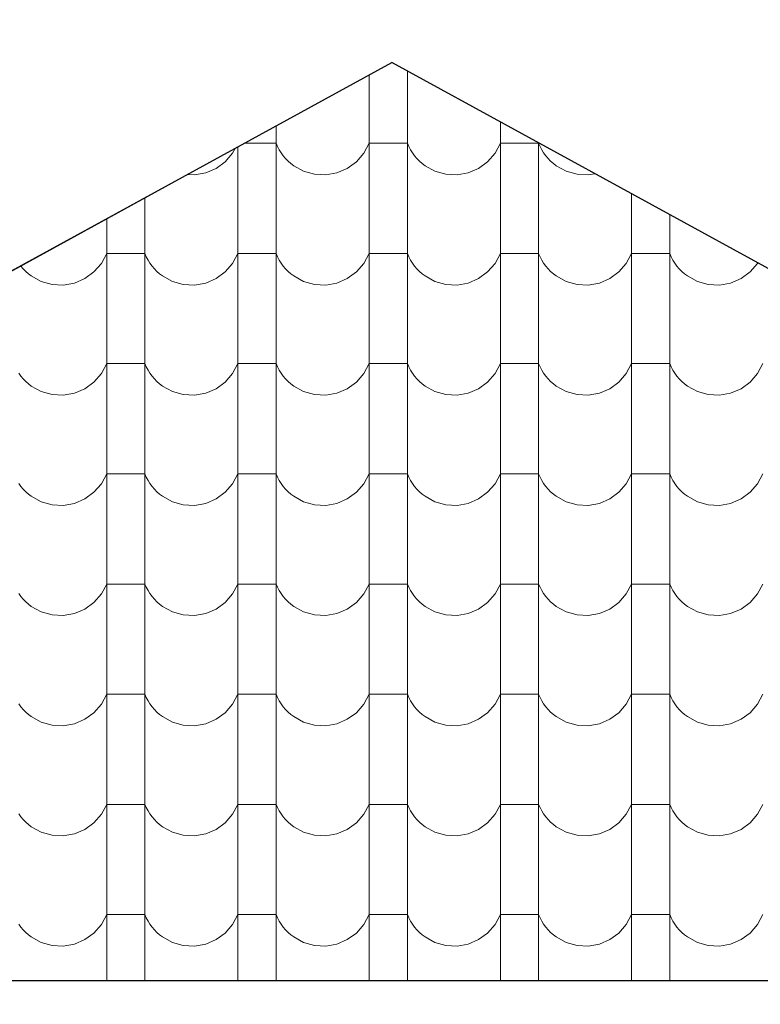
# Model space of a CAD drawing. Header units: millimetres. Extents: x -61343 to 9939, y -6894 to 7453.
# Tile 174 of 255: x 1142 to 1328, y -5966 to -5719. Entities that reach past the tile are written whole.
import ezdxf

# ---------------------------------------------------------------- set-up
doc = ezdxf.new("R2010")
doc.units = ezdxf.units.MM
doc.header["$MEASUREMENT"] = 0
doc.layers.add('810-G Ogólne', color=7, linetype='Continuous')
doc.layers.add('990-D Import IFC', color=7, linetype='Continuous')

# ---------------------------------------------------------------- blocks, each defined once
blk = doc.blocks.new('*X1834', base_point=(515069.4, 47309.9))
at = {"layer": '990-D Import IFC', "color": 251, "linetype": 'Continuous', "lineweight": 13, "true_color": 0x6a6a6a}
for p, q in [((522281.4, -45144.5), (522281.4, -45208.1)), ((522377.5, -45134.4), (522377.5, -45208.1)), ((522281.4, -45208.1), (522281.4, -45485.1)), ((522377.5, -45208.1), (522377.5, -45485.1)), ((522047.5, -45272.6), (522047.5, -45485.1)), ((522611.4, -45262.4), (522611.4, -45485.1)), ((521951.4, -45325.2), (521951.4, -45485.1)), ((521999.4, -45316.2), (521967.8, -45316.2)), ((522047.5, -45316.2), (521999.4, -45316.2)), ((522047.5, -45316.2), (522051.1, -45324.5)), ((522051.1, -45324.5), (522055.4, -45332.6)), ((522268.1, -45341.2), (522281.4, -45316.2)), ((522329.4, -45316.2), (522281.4, -45316.2)), ((522377.5, -45316.2), (522329.4, -45316.2)), ((522377.5, -45316.2), (522381.1, -45324.5)), ((522381.1, -45324.5), (522385.4, -45332.6)), ((522598.1, -45341.2), (522611.4, -45316.2)), ((522659.4, -45316.2), (522611.4, -45316.2)), ((522707.5, -45316.2), (522659.4, -45316.2)), ((522707.5, -45315), (522707.5, -45485.1)), ((522707.5, -45316.2), (522711.1, -45324.5)), ((522711.1, -45324.5), (522715.4, -45332.6)), ((521919.4, -45362.7), (521938.1, -45341.2)), ((521938.1, -45341.2), (521944.6, -45328.9)), ((522055.4, -45332.6), (522060.2, -45340.3)), ((522060.2, -45340.3), (522065.5, -45347.7)), ((522065.5, -45347.7), (522071.4, -45354.6)), ((522249.4, -45362.7), (522268.1, -45341.2)), ((522385.4, -45332.6), (522390.2, -45340.3)), ((522390.2, -45340.3), (522395.5, -45347.7)), ((522395.5, -45347.7), (522401.4, -45354.6)), ((522579.4, -45362.7), (522598.1, -45341.2)), ((522715.4, -45332.6), (522720.2, -45340.3)), ((522720.2, -45340.3), (522725.5, -45347.7)), ((522725.5, -45347.7), (522731.4, -45354.6)), ((521896.5, -45379.4), (521919.4, -45362.7)), ((522071.4, -45354.6), (522077.8, -45361.1)), ((522077.8, -45361.1), (522084.6, -45367.2)), ((522084.6, -45367.2), (522091.9, -45372.7)), ((522091.9, -45372.7), (522116.7, -45386.4)), ((522226.5, -45379.4), (522249.4, -45362.7)), ((522401.4, -45354.6), (522407.8, -45361.1)), ((522407.8, -45361.1), (522414.6, -45367.2)), ((522414.6, -45367.2), (522421.9, -45372.7)), ((522421.9, -45372.7), (522446.7, -45386.4)), ((522556.5, -45379.4), (522579.4, -45362.7)), ((522731.4, -45354.6), (522737.8, -45361.1)), ((522737.8, -45361.1), (522744.6, -45367.2)), ((522744.6, -45367.2), (522751.9, -45372.7)), ((522751.9, -45372.7), (522776.7, -45386.4)), ((521824.6, -45394.6), (521842.4, -45395.5)), ((521842.4, -45395.5), (521870.4, -45390.5)), ((521870.4, -45390.5), (521896.5, -45379.4)), ((522116.7, -45386.4), (522144.1, -45394.1)), ((522144.1, -45394.1), (522172.4, -45395.5)), ((522172.4, -45395.5), (522200.4, -45390.5)), ((522200.4, -45390.5), (522226.5, -45379.4)), ((522446.7, -45386.4), (522474.1, -45394.1)), ((522474.1, -45394.1), (522502.4, -45395.5)), ((522502.4, -45395.5), (522530.4, -45390.5)), ((522530.4, -45390.5), (522556.5, -45379.4)), ((522776.7, -45386.4), (522804.1, -45394.1)), ((522804.1, -45394.1), (522832.4, -45395.5)), ((522832.4, -45395.5), (522849, -45392.5)), ((522941.4, -45443.1), (522941.4, -45485.1)), ((521717.5, -45453.2), (521717.5, -45485.1)), ((521717.5, -45485.1), (521717.5, -45762.1)), ((521951.4, -45485.1), (521951.4, -45762.1)), ((522047.5, -45485.1), (522047.5, -45762.1)), ((522281.4, -45485.1), (522281.4, -45762.1)), ((522377.5, -45485.1), (522377.5, -45762.1)), ((522611.4, -45485.1), (522611.4, -45762.1)), ((522707.5, -45485.1), (522707.5, -45762.1)), ((522941.4, -45485.1), (522941.4, -45762.1)), ((523037.5, -45495.7), (523037.5, -45762.1)), ((521621.4, -45505.8), (521621.4, -45762.1)), ((521608.1, -45618.2), (521621.4, -45593.2)), ((521669.4, -45593.2), (521621.4, -45593.2)), ((521717.5, -45593.2), (521669.4, -45593.2)), ((521717.5, -45593.2), (521721.1, -45601.5)), ((521938.1, -45618.2), (521951.4, -45593.2)), ((521999.4, -45593.2), (521951.4, -45593.2)), ((522047.5, -45593.2), (521999.4, -45593.2)), ((522047.5, -45593.2), (522051.1, -45601.5)), ((522268.1, -45618.2), (522281.4, -45593.2)), ((522329.4, -45593.2), (522281.4, -45593.2)), ((522377.5, -45593.2), (522329.4, -45593.2)), ((522377.5, -45593.2), (522381.1, -45601.5)), ((522598.1, -45618.2), (522611.4, -45593.2)), ((522659.4, -45593.2), (522611.4, -45593.2)), ((522707.5, -45593.2), (522659.4, -45593.2)), ((522707.5, -45593.2), (522711.1, -45601.5)), ((522928.1, -45618.2), (522941.4, -45593.2)), ((522989.4, -45593.2), (522941.4, -45593.2)), ((523037.5, -45593.2), (522989.4, -45593.2)), ((523037.5, -45593.2), (523041.1, -45601.5)), ((521405.2, -45624.2), (521405.5, -45624.7)), ((521405.5, -45624.7), (521411.4, -45631.6)), ((521589.4, -45639.7), (521608.1, -45618.2)), ((521721.1, -45601.5), (521725.4, -45609.6)), ((521725.4, -45609.6), (521730.2, -45617.3)), ((521730.2, -45617.3), (521735.5, -45624.7)), ((521735.5, -45624.7), (521741.4, -45631.6)), ((521919.4, -45639.7), (521938.1, -45618.2)), ((522051.1, -45601.5), (522055.4, -45609.6)), ((522055.4, -45609.6), (522060.2, -45617.3)), ((522060.2, -45617.3), (522065.5, -45624.7)), ((522065.5, -45624.7), (522071.4, -45631.6)), ((522249.4, -45639.7), (522268.1, -45618.2)), ((522381.1, -45601.5), (522385.4, -45609.6)), ((522385.4, -45609.6), (522390.2, -45617.3)), ((522390.2, -45617.3), (522395.5, -45624.7)), ((522395.5, -45624.7), (522401.4, -45631.6)), ((522579.4, -45639.7), (522598.1, -45618.2)), ((522711.1, -45601.5), (522715.4, -45609.6)), ((522715.4, -45609.6), (522720.2, -45617.3)), ((522720.2, -45617.3), (522725.5, -45624.7)), ((522725.5, -45624.7), (522731.4, -45631.6)), ((522909.4, -45639.7), (522928.1, -45618.2)), ((523041.1, -45601.5), (523045.4, -45609.6)), ((523045.4, -45609.6), (523050.2, -45617.3)), ((523050.2, -45617.3), (523055.5, -45624.7)), ((523055.5, -45624.7), (523061.4, -45631.6)), ((523239.4, -45639.7), (523258.1, -45618.2)), ((523258.1, -45618.2), (523258.8, -45616.9)), ((521411.4, -45631.6), (521417.8, -45638.1)), ((521417.8, -45638.1), (521424.6, -45644.2)), ((521424.6, -45644.2), (521431.9, -45649.7)), ((521431.9, -45649.7), (521456.7, -45663.4)), ((521566.5, -45656.4), (521589.4, -45639.7)), ((521741.4, -45631.6), (521747.8, -45638.1)), ((521747.8, -45638.1), (521754.6, -45644.2)), ((521754.6, -45644.2), (521761.9, -45649.7)), ((521761.9, -45649.7), (521786.7, -45663.4)), ((521896.5, -45656.4), (521919.4, -45639.7)), ((522071.4, -45631.6), (522077.8, -45638.1)), ((522077.8, -45638.1), (522084.6, -45644.2)), ((522084.6, -45644.2), (522091.9, -45649.7)), ((522091.9, -45649.7), (522116.7, -45663.4)), ((522226.5, -45656.4), (522249.4, -45639.7)), ((522401.4, -45631.6), (522407.8, -45638.1)), ((522407.8, -45638.1), (522414.6, -45644.2)), ((522414.6, -45644.2), (522421.9, -45649.7)), ((522421.9, -45649.7), (522446.7, -45663.4)), ((522556.5, -45656.4), (522579.4, -45639.7)), ((522731.4, -45631.6), (522737.8, -45638.1)), ((522737.8, -45638.1), (522744.6, -45644.2)), ((522744.6, -45644.2), (522751.9, -45649.7)), ((522751.9, -45649.7), (522776.7, -45663.4)), ((522886.5, -45656.4), (522909.4, -45639.7)), ((523061.4, -45631.6), (523067.8, -45638.1)), ((523067.8, -45638.1), (523074.6, -45644.2)), ((523074.6, -45644.2), (523081.9, -45649.7)), ((523081.9, -45649.7), (523106.7, -45663.4)), ((523216.5, -45656.4), (523239.4, -45639.7)), ((521456.7, -45663.4), (521484.1, -45671.1)), ((521484.1, -45671.1), (521512.4, -45672.5)), ((521512.4, -45672.5), (521540.4, -45667.5)), ((521540.4, -45667.5), (521566.5, -45656.4)), ((521786.7, -45663.4), (521814.1, -45671.1)), ((521814.1, -45671.1), (521842.4, -45672.5)), ((521842.4, -45672.5), (521870.4, -45667.5)), ((521870.4, -45667.5), (521896.5, -45656.4)), ((522116.7, -45663.4), (522144.1, -45671.1)), ((522144.1, -45671.1), (522172.4, -45672.5)), ((522172.4, -45672.5), (522200.4, -45667.5)), ((522200.4, -45667.5), (522226.5, -45656.4)), ((522446.7, -45663.4), (522474.1, -45671.1)), ((522474.1, -45671.1), (522502.4, -45672.5)), ((522502.4, -45672.5), (522530.4, -45667.5)), ((522530.4, -45667.5), (522556.5, -45656.4)), ((522776.7, -45663.4), (522804.1, -45671.1)), ((522804.1, -45671.1), (522832.4, -45672.5)), ((522832.4, -45672.5), (522860.4, -45667.5)), ((522860.4, -45667.5), (522886.5, -45656.4)), ((523106.7, -45663.4), (523134.1, -45671.1)), ((523134.1, -45671.1), (523162.4, -45672.5)), ((523162.4, -45672.5), (523190.4, -45667.5)), ((523190.4, -45667.5), (523216.5, -45656.4)), ((521621.4, -45762.1), (521621.4, -46039.1)), ((521717.5, -45762.1), (521717.5, -46039.1)), ((521951.4, -45762.1), (521951.4, -46039.1)), ((522047.5, -45762.1), (522047.5, -46039.1)), ((522281.4, -45762.1), (522281.4, -46039.1)), ((522377.5, -45762.1), (522377.5, -46039.1)), ((522611.4, -45762.1), (522611.4, -46039.1)), ((522707.5, -45762.1), (522707.5, -46039.1)), ((522941.4, -45762.1), (522941.4, -46039.1)), ((523037.5, -45762.1), (523037.5, -46039.1)), ((521608.1, -45895.2), (521621.4, -45870.2)), ((521669.4, -45870.2), (521621.4, -45870.2)), ((521717.5, -45870.2), (521669.4, -45870.2)), ((521717.5, -45870.2), (521721.1, -45878.5)), ((521938.1, -45895.2), (521951.4, -45870.2)), ((521999.4, -45870.2), (521951.4, -45870.2)), ((522047.5, -45870.2), (521999.4, -45870.2)), ((522047.5, -45870.2), (522051.1, -45878.5)), ((522268.1, -45895.2), (522281.4, -45870.2)), ((522329.4, -45870.2), (522281.4, -45870.2)), ((522377.5, -45870.2), (522329.4, -45870.2)), ((522377.5, -45870.2), (522381.1, -45878.5)), ((522598.1, -45895.2), (522611.4, -45870.2)), ((522659.4, -45870.2), (522611.4, -45870.2)), ((522707.5, -45870.2), (522659.4, -45870.2)), ((522707.5, -45870.2), (522711.1, -45878.5)), ((522928.1, -45895.2), (522941.4, -45870.2)), ((522989.4, -45870.2), (522941.4, -45870.2)), ((523037.5, -45870.2), (522989.4, -45870.2)), ((523037.5, -45870.2), (523041.1, -45878.5)), ((523258.1, -45895.2), (523271.4, -45870.2)), ((521400.2, -45894.3), (521405.5, -45901.7)), ((521589.4, -45916.7), (521608.1, -45895.2)), ((521721.1, -45878.5), (521725.4, -45886.6)), ((521725.4, -45886.6), (521730.2, -45894.3)), ((521730.2, -45894.3), (521735.5, -45901.7)), ((521919.4, -45916.7), (521938.1, -45895.2)), ((522051.1, -45878.5), (522055.4, -45886.6)), ((522055.4, -45886.6), (522060.2, -45894.3)), ((522060.2, -45894.3), (522065.5, -45901.7)), ((522249.4, -45916.7), (522268.1, -45895.2)), ((522381.1, -45878.5), (522385.4, -45886.6)), ((522385.4, -45886.6), (522390.2, -45894.3)), ((522390.2, -45894.3), (522395.5, -45901.7)), ((522579.4, -45916.7), (522598.1, -45895.2)), ((522711.1, -45878.5), (522715.4, -45886.6)), ((522715.4, -45886.6), (522720.2, -45894.3)), ((522720.2, -45894.3), (522725.5, -45901.7)), ((522909.4, -45916.7), (522928.1, -45895.2)), ((523041.1, -45878.5), (523045.4, -45886.6)), ((523045.4, -45886.6), (523050.2, -45894.3)), ((523050.2, -45894.3), (523055.5, -45901.7)), ((523239.4, -45916.7), (523258.1, -45895.2)), ((521405.5, -45901.7), (521411.4, -45908.6)), ((521411.4, -45908.6), (521417.8, -45915.1)), ((521417.8, -45915.1), (521424.6, -45921.2)), ((521424.6, -45921.2), (521431.9, -45926.7)), ((521566.5, -45933.4), (521589.4, -45916.7)), ((521735.5, -45901.7), (521741.4, -45908.6)), ((521741.4, -45908.6), (521747.8, -45915.1)), ((521747.8, -45915.1), (521754.6, -45921.2)), ((521754.6, -45921.2), (521761.9, -45926.7)), ((521896.5, -45933.4), (521919.4, -45916.7)), ((522065.5, -45901.7), (522071.4, -45908.6)), ((522071.4, -45908.6), (522077.8, -45915.1)), ((522077.8, -45915.1), (522084.6, -45921.2)), ((522084.6, -45921.2), (522091.9, -45926.7)), ((522226.5, -45933.4), (522249.4, -45916.7)), ((522395.5, -45901.7), (522401.4, -45908.6)), ((522401.4, -45908.6), (522407.8, -45915.1)), ((522407.8, -45915.1), (522414.6, -45921.2)), ((522414.6, -45921.2), (522421.9, -45926.7)), ((522556.5, -45933.4), (522579.4, -45916.7)), ((522725.5, -45901.7), (522731.4, -45908.6)), ((522731.4, -45908.6), (522737.8, -45915.1)), ((522737.8, -45915.1), (522744.6, -45921.2)), ((522744.6, -45921.2), (522751.9, -45926.7)), ((522886.5, -45933.4), (522909.4, -45916.7)), ((523055.5, -45901.7), (523061.4, -45908.6)), ((523061.4, -45908.6), (523067.8, -45915.1)), ((523067.8, -45915.1), (523074.6, -45921.2)), ((523074.6, -45921.2), (523081.9, -45926.7)), ((523216.5, -45933.4), (523239.4, -45916.7)), ((521431.9, -45926.7), (521456.7, -45940.4)), ((521456.7, -45940.4), (521484.1, -45948.1)), ((521512.4, -45949.5), (521540.4, -45944.5)), ((521540.4, -45944.5), (521566.5, -45933.4)), ((521761.9, -45926.7), (521786.7, -45940.4)), ((521786.7, -45940.4), (521814.1, -45948.1)), ((521842.4, -45949.5), (521870.4, -45944.5)), ((521870.4, -45944.5), (521896.5, -45933.4)), ((522091.9, -45926.7), (522116.7, -45940.4)), ((522116.7, -45940.4), (522144.1, -45948.1)), ((522172.4, -45949.5), (522200.4, -45944.5)), ((522200.4, -45944.5), (522226.5, -45933.4)), ((522421.9, -45926.7), (522446.7, -45940.4)), ((522446.7, -45940.4), (522474.1, -45948.1)), ((522502.4, -45949.5), (522530.4, -45944.5)), ((522530.4, -45944.5), (522556.5, -45933.4)), ((522751.9, -45926.7), (522776.7, -45940.4)), ((522776.7, -45940.4), (522804.1, -45948.1)), ((522832.4, -45949.5), (522860.4, -45944.5)), ((522860.4, -45944.5), (522886.5, -45933.4)), ((523081.9, -45926.7), (523106.7, -45940.4)), ((523106.7, -45940.4), (523134.1, -45948.1)), ((523162.4, -45949.5), (523190.4, -45944.5)), ((523190.4, -45944.5), (523216.5, -45933.4)), ((521484.1, -45948.1), (521512.4, -45949.5)), ((521814.1, -45948.1), (521842.4, -45949.5)), ((522144.1, -45948.1), (522172.4, -45949.5)), ((522474.1, -45948.1), (522502.4, -45949.5)), ((522804.1, -45948.1), (522832.4, -45949.5)), ((523134.1, -45948.1), (523162.4, -45949.5)), ((521621.4, -46039.1), (521621.4, -46316.1)), ((521717.5, -46039.1), (521717.5, -46316.1)), ((521951.4, -46039.1), (521951.4, -46316.1)), ((522047.5, -46039.1), (522047.5, -46316.1)), ((522281.4, -46039.1), (522281.4, -46316.1)), ((522377.5, -46039.1), (522377.5, -46316.1)), ((522611.4, -46039.1), (522611.4, -46316.1)), ((522707.5, -46039.1), (522707.5, -46316.1)), ((522941.4, -46039.1), (522941.4, -46316.1)), ((523037.5, -46039.1), (523037.5, -46316.1)), ((521608.1, -46172.2), (521621.4, -46147.2)), ((521669.4, -46147.2), (521621.4, -46147.2)), ((521717.5, -46147.2), (521669.4, -46147.2)), ((521717.5, -46147.2), (521721.1, -46155.5)), ((521721.1, -46155.5), (521725.4, -46163.6)), ((521725.4, -46163.6), (521730.2, -46171.3)), ((521938.1, -46172.2), (521951.4, -46147.2)), ((521999.4, -46147.2), (521951.4, -46147.2)), ((522047.5, -46147.2), (521999.4, -46147.2)), ((522047.5, -46147.2), (522051.1, -46155.5)), ((522051.1, -46155.5), (522055.4, -46163.6)), ((522055.4, -46163.6), (522060.2, -46171.3)), ((522268.1, -46172.2), (522281.4, -46147.2)), ((522329.4, -46147.2), (522281.4, -46147.2)), ((522377.5, -46147.2), (522329.4, -46147.2)), ((522377.5, -46147.2), (522381.1, -46155.5)), ((522381.1, -46155.5), (522385.4, -46163.6)), ((522385.4, -46163.6), (522390.2, -46171.3)), ((522598.1, -46172.2), (522611.4, -46147.2)), ((522659.4, -46147.2), (522611.4, -46147.2)), ((522707.5, -46147.2), (522659.4, -46147.2)), ((522707.5, -46147.2), (522711.1, -46155.5)), ((522711.1, -46155.5), (522715.4, -46163.6)), ((522715.4, -46163.6), (522720.2, -46171.3)), ((522928.1, -46172.2), (522941.4, -46147.2)), ((522989.4, -46147.2), (522941.4, -46147.2)), ((523037.5, -46147.2), (522989.4, -46147.2)), ((523037.5, -46147.2), (523041.1, -46155.5)), ((523041.1, -46155.5), (523045.4, -46163.6)), ((523045.4, -46163.6), (523050.2, -46171.3)), ((523258.1, -46172.2), (523271.4, -46147.2)), ((521400.2, -46171.3), (521405.5, -46178.7)), ((521405.5, -46178.7), (521411.4, -46185.6)), ((521411.4, -46185.6), (521417.8, -46192.1)), ((521417.8, -46192.1), (521424.6, -46198.2)), ((521566.5, -46210.4), (521589.4, -46193.7)), ((521589.4, -46193.7), (521608.1, -46172.2)), ((521730.2, -46171.3), (521735.5, -46178.7)), ((521735.5, -46178.7), (521741.4, -46185.6)), ((521741.4, -46185.6), (521747.8, -46192.1)), ((521747.8, -46192.1), (521754.6, -46198.2)), ((521896.5, -46210.4), (521919.4, -46193.7)), ((521919.4, -46193.7), (521938.1, -46172.2)), ((522060.2, -46171.3), (522065.5, -46178.7)), ((522065.5, -46178.7), (522071.4, -46185.6)), ((522071.4, -46185.6), (522077.8, -46192.1)), ((522077.8, -46192.1), (522084.6, -46198.2)), ((522226.5, -46210.4), (522249.4, -46193.7)), ((522249.4, -46193.7), (522268.1, -46172.2)), ((522390.2, -46171.3), (522395.5, -46178.7)), ((522395.5, -46178.7), (522401.4, -46185.6)), ((522401.4, -46185.6), (522407.8, -46192.1)), ((522407.8, -46192.1), (522414.6, -46198.2)), ((522556.5, -46210.4), (522579.4, -46193.7)), ((522579.4, -46193.7), (522598.1, -46172.2)), ((522720.2, -46171.3), (522725.5, -46178.7)), ((522725.5, -46178.7), (522731.4, -46185.6)), ((522731.4, -46185.6), (522737.8, -46192.1)), ((522737.8, -46192.1), (522744.6, -46198.2)), ((522886.5, -46210.4), (522909.4, -46193.7)), ((522909.4, -46193.7), (522928.1, -46172.2)), ((523050.2, -46171.3), (523055.5, -46178.7)), ((523055.5, -46178.7), (523061.4, -46185.6)), ((523061.4, -46185.6), (523067.8, -46192.1)), ((523067.8, -46192.1), (523074.6, -46198.2)), ((523216.5, -46210.4), (523239.4, -46193.7)), ((523239.4, -46193.7), (523258.1, -46172.2)), ((521424.6, -46198.2), (521431.9, -46203.7)), ((521431.9, -46203.7), (521456.7, -46217.4)), ((521456.7, -46217.4), (521484.1, -46225.1)), ((521540.4, -46221.5), (521566.5, -46210.4)), ((521754.6, -46198.2), (521761.9, -46203.7)), ((521761.9, -46203.7), (521786.7, -46217.4)), ((521786.7, -46217.4), (521814.1, -46225.1)), ((521870.4, -46221.5), (521896.5, -46210.4)), ((522084.6, -46198.2), (522091.9, -46203.7)), ((522091.9, -46203.7), (522116.7, -46217.4)), ((522116.7, -46217.4), (522144.1, -46225.1)), ((522200.4, -46221.5), (522226.5, -46210.4)), ((522414.6, -46198.2), (522421.9, -46203.7)), ((522421.9, -46203.7), (522446.7, -46217.4)), ((522446.7, -46217.4), (522474.1, -46225.1)), ((522530.4, -46221.5), (522556.5, -46210.4)), ((522744.6, -46198.2), (522751.9, -46203.7)), ((522751.9, -46203.7), (522776.7, -46217.4)), ((522776.7, -46217.4), (522804.1, -46225.1)), ((522860.4, -46221.5), (522886.5, -46210.4)), ((523074.6, -46198.2), (523081.9, -46203.7)), ((523081.9, -46203.7), (523106.7, -46217.4)), ((523106.7, -46217.4), (523134.1, -46225.1)), ((523190.4, -46221.5), (523216.5, -46210.4)), ((521484.1, -46225.1), (521512.4, -46226.5)), ((521512.4, -46226.5), (521540.4, -46221.5)), ((521814.1, -46225.1), (521842.4, -46226.5)), ((521842.4, -46226.5), (521870.4, -46221.5)), ((522144.1, -46225.1), (522172.4, -46226.5)), ((522172.4, -46226.5), (522200.4, -46221.5)), ((522474.1, -46225.1), (522502.4, -46226.5)), ((522502.4, -46226.5), (522530.4, -46221.5)), ((522804.1, -46225.1), (522832.4, -46226.5)), ((522832.4, -46226.5), (522860.4, -46221.5)), ((523134.1, -46225.1), (523162.4, -46226.5)), ((523162.4, -46226.5), (523190.4, -46221.5)), ((521621.4, -46316.1), (521621.4, -46593.1)), ((521717.5, -46316.1), (521717.5, -46593.1)), ((521951.4, -46316.1), (521951.4, -46593.1)), ((522047.5, -46316.1), (522047.5, -46593.1)), ((522281.4, -46316.1), (522281.4, -46593.1)), ((522377.5, -46316.1), (522377.5, -46593.1)), ((522611.4, -46316.1), (522611.4, -46593.1)), ((522707.5, -46316.1), (522707.5, -46593.1)), ((522941.4, -46316.1), (522941.4, -46593.1)), ((523037.5, -46316.1), (523037.5, -46593.1)), ((521608.1, -46449.2), (521621.4, -46424.2)), ((521669.4, -46424.2), (521621.4, -46424.2)), ((521717.5, -46424.2), (521669.4, -46424.2)), ((521717.5, -46424.2), (521721.1, -46432.5)), ((521721.1, -46432.5), (521725.4, -46440.6)), ((521725.4, -46440.6), (521730.2, -46448.3)), ((521938.1, -46449.2), (521951.4, -46424.2)), ((521999.4, -46424.2), (521951.4, -46424.2)), ((522047.5, -46424.2), (521999.4, -46424.2)), ((522047.5, -46424.2), (522051.1, -46432.5)), ((522051.1, -46432.5), (522055.4, -46440.6)), ((522055.4, -46440.6), (522060.2, -46448.3)), ((522268.1, -46449.2), (522281.4, -46424.2)), ((522329.4, -46424.2), (522281.4, -46424.2)), ((522377.5, -46424.2), (522329.4, -46424.2)), ((522377.5, -46424.2), (522381.1, -46432.5)), ((522381.1, -46432.5), (522385.4, -46440.6)), ((522385.4, -46440.6), (522390.2, -46448.3)), ((522598.1, -46449.2), (522611.4, -46424.2)), ((522659.4, -46424.2), (522611.4, -46424.2)), ((522707.5, -46424.2), (522659.4, -46424.2)), ((522707.5, -46424.2), (522711.1, -46432.5)), ((522711.1, -46432.5), (522715.4, -46440.6)), ((522715.4, -46440.6), (522720.2, -46448.3)), ((522928.1, -46449.2), (522941.4, -46424.2)), ((522989.4, -46424.2), (522941.4, -46424.2)), ((523037.5, -46424.2), (522989.4, -46424.2)), ((523037.5, -46424.2), (523041.1, -46432.5)), ((523041.1, -46432.5), (523045.4, -46440.6)), ((523045.4, -46440.6), (523050.2, -46448.3)), ((523258.1, -46449.2), (523271.4, -46424.2)), ((521400.2, -46448.3), (521405.5, -46455.7)), ((521405.5, -46455.7), (521411.4, -46462.6)), ((521411.4, -46462.6), (521417.8, -46469.1)), ((521589.4, -46470.7), (521608.1, -46449.2)), ((521730.2, -46448.3), (521735.5, -46455.7)), ((521735.5, -46455.7), (521741.4, -46462.6)), ((521741.4, -46462.6), (521747.8, -46469.1)), ((521919.4, -46470.7), (521938.1, -46449.2)), ((522060.2, -46448.3), (522065.5, -46455.7)), ((522065.5, -46455.7), (522071.4, -46462.6)), ((522071.4, -46462.6), (522077.8, -46469.1)), ((522249.4, -46470.7), (522268.1, -46449.2)), ((522390.2, -46448.3), (522395.5, -46455.7)), ((522395.5, -46455.7), (522401.4, -46462.6)), ((522401.4, -46462.6), (522407.8, -46469.1)), ((522579.4, -46470.7), (522598.1, -46449.2)), ((522720.2, -46448.3), (522725.5, -46455.7)), ((522725.5, -46455.7), (522731.4, -46462.6)), ((522731.4, -46462.6), (522737.8, -46469.1)), ((522909.4, -46470.7), (522928.1, -46449.2)), ((523050.2, -46448.3), (523055.5, -46455.7)), ((523055.5, -46455.7), (523061.4, -46462.6)), ((523061.4, -46462.6), (523067.8, -46469.1)), ((523239.4, -46470.7), (523258.1, -46449.2)), ((521417.8, -46469.1), (521424.6, -46475.2)), ((521424.6, -46475.2), (521431.9, -46480.7)), ((521431.9, -46480.7), (521456.7, -46494.4)), ((521540.4, -46498.5), (521566.5, -46487.4)), ((521566.5, -46487.4), (521589.4, -46470.7)), ((521747.8, -46469.1), (521754.6, -46475.2)), ((521754.6, -46475.2), (521761.9, -46480.7)), ((521761.9, -46480.7), (521786.7, -46494.4)), ((521870.4, -46498.5), (521896.5, -46487.4)), ((521896.5, -46487.4), (521919.4, -46470.7)), ((522077.8, -46469.1), (522084.6, -46475.2)), ((522084.6, -46475.2), (522091.9, -46480.7)), ((522091.9, -46480.7), (522116.7, -46494.4)), ((522200.4, -46498.5), (522226.5, -46487.4)), ((522226.5, -46487.4), (522249.4, -46470.7)), ((522407.8, -46469.1), (522414.6, -46475.2)), ((522414.6, -46475.2), (522421.9, -46480.7)), ((522421.9, -46480.7), (522446.7, -46494.4)), ((522530.4, -46498.5), (522556.5, -46487.4)), ((522556.5, -46487.4), (522579.4, -46470.7)), ((522737.8, -46469.1), (522744.6, -46475.2)), ((522744.6, -46475.2), (522751.9, -46480.7)), ((522751.9, -46480.7), (522776.7, -46494.4)), ((522860.4, -46498.5), (522886.5, -46487.4)), ((522886.5, -46487.4), (522909.4, -46470.7)), ((523067.8, -46469.1), (523074.6, -46475.2)), ((523074.6, -46475.2), (523081.9, -46480.7)), ((523081.9, -46480.7), (523106.7, -46494.4)), ((523190.4, -46498.5), (523216.5, -46487.4)), ((523216.5, -46487.4), (523239.4, -46470.7)), ((521456.7, -46494.4), (521484.1, -46502.1)), ((521484.1, -46502.1), (521512.4, -46503.5)), ((521512.4, -46503.5), (521540.4, -46498.5)), ((521786.7, -46494.4), (521814.1, -46502.1)), ((521814.1, -46502.1), (521842.4, -46503.5)), ((521842.4, -46503.5), (521870.4, -46498.5)), ((522116.7, -46494.4), (522144.1, -46502.1)), ((522144.1, -46502.1), (522172.4, -46503.5)), ((522172.4, -46503.5), (522200.4, -46498.5)), ((522446.7, -46494.4), (522474.1, -46502.1)), ((522474.1, -46502.1), (522502.4, -46503.5)), ((522502.4, -46503.5), (522530.4, -46498.5)), ((522776.7, -46494.4), (522804.1, -46502.1)), ((522804.1, -46502.1), (522832.4, -46503.5)), ((522832.4, -46503.5), (522860.4, -46498.5)), ((523106.7, -46494.4), (523134.1, -46502.1)), ((523134.1, -46502.1), (523162.4, -46503.5)), ((523162.4, -46503.5), (523190.4, -46498.5)), ((521621.4, -46593.1), (521621.4, -46870.1)), ((521717.5, -46593.1), (521717.5, -46870.1)), ((521951.4, -46593.1), (521951.4, -46870.1)), ((522047.5, -46593.1), (522047.5, -46870.1)), ((522281.4, -46593.1), (522281.4, -46870.1)), ((522377.5, -46593.1), (522377.5, -46870.1)), ((522611.4, -46593.1), (522611.4, -46870.1)), ((522707.5, -46593.1), (522707.5, -46870.1)), ((522941.4, -46593.1), (522941.4, -46870.1)), ((523037.5, -46593.1), (523037.5, -46870.1)), ((521608.1, -46726.2), (521621.4, -46701.2)), ((521669.4, -46701.2), (521621.4, -46701.2)), ((521717.5, -46701.2), (521669.4, -46701.2)), ((521717.5, -46701.2), (521721.1, -46709.5)), ((521721.1, -46709.5), (521725.4, -46717.6)), ((521938.1, -46726.2), (521951.4, -46701.2)), ((521999.4, -46701.2), (521951.4, -46701.2)), ((522047.5, -46701.2), (521999.4, -46701.2)), ((522047.5, -46701.2), (522051.1, -46709.5)), ((522051.1, -46709.5), (522055.4, -46717.6)), ((522268.1, -46726.2), (522281.4, -46701.2)), ((522329.4, -46701.2), (522281.4, -46701.2)), ((522377.5, -46701.2), (522329.4, -46701.2)), ((522377.5, -46701.2), (522381.1, -46709.5)), ((522381.1, -46709.5), (522385.4, -46717.6)), ((522598.1, -46726.2), (522611.4, -46701.2)), ((522659.4, -46701.2), (522611.4, -46701.2)), ((522707.5, -46701.2), (522659.4, -46701.2)), ((522707.5, -46701.2), (522711.1, -46709.5)), ((522711.1, -46709.5), (522715.4, -46717.6)), ((522928.1, -46726.2), (522941.4, -46701.2)), ((522989.4, -46701.2), (522941.4, -46701.2)), ((523037.5, -46701.2), (522989.4, -46701.2)), ((523037.5, -46701.2), (523041.1, -46709.5)), ((523041.1, -46709.5), (523045.4, -46717.6)), ((523258.1, -46726.2), (523271.4, -46701.2)), ((521400.2, -46725.3), (521405.5, -46732.7)), ((521405.5, -46732.7), (521411.4, -46739.6)), ((521411.4, -46739.6), (521417.8, -46746.1)), ((521589.4, -46747.7), (521608.1, -46726.2)), ((521725.4, -46717.6), (521730.2, -46725.3)), ((521730.2, -46725.3), (521735.5, -46732.7)), ((521735.5, -46732.7), (521741.4, -46739.6)), ((521741.4, -46739.6), (521747.8, -46746.1)), ((521919.4, -46747.7), (521938.1, -46726.2)), ((522055.4, -46717.6), (522060.2, -46725.3)), ((522060.2, -46725.3), (522065.5, -46732.7)), ((522065.5, -46732.7), (522071.4, -46739.6)), ((522071.4, -46739.6), (522077.8, -46746.1)), ((522249.4, -46747.7), (522268.1, -46726.2)), ((522385.4, -46717.6), (522390.2, -46725.3)), ((522390.2, -46725.3), (522395.5, -46732.7)), ((522395.5, -46732.7), (522401.4, -46739.6)), ((522401.4, -46739.6), (522407.8, -46746.1)), ((522579.4, -46747.7), (522598.1, -46726.2)), ((522715.4, -46717.6), (522720.2, -46725.3)), ((522720.2, -46725.3), (522725.5, -46732.7)), ((522725.5, -46732.7), (522731.4, -46739.6)), ((522731.4, -46739.6), (522737.8, -46746.1)), ((522909.4, -46747.7), (522928.1, -46726.2)), ((523045.4, -46717.6), (523050.2, -46725.3)), ((523050.2, -46725.3), (523055.5, -46732.7)), ((523055.5, -46732.7), (523061.4, -46739.6)), ((523061.4, -46739.6), (523067.8, -46746.1)), ((523239.4, -46747.7), (523258.1, -46726.2)), ((521417.8, -46746.1), (521424.6, -46752.2)), ((521424.6, -46752.2), (521431.9, -46757.7)), ((521431.9, -46757.7), (521456.7, -46771.4)), ((521540.4, -46775.5), (521566.5, -46764.4)), ((521566.5, -46764.4), (521589.4, -46747.7)), ((521747.8, -46746.1), (521754.6, -46752.2)), ((521754.6, -46752.2), (521761.9, -46757.7)), ((521761.9, -46757.7), (521786.7, -46771.4)), ((521870.4, -46775.5), (521896.5, -46764.4)), ((521896.5, -46764.4), (521919.4, -46747.7)), ((522077.8, -46746.1), (522084.6, -46752.2)), ((522084.6, -46752.2), (522091.9, -46757.7)), ((522091.9, -46757.7), (522116.7, -46771.4)), ((522200.4, -46775.5), (522226.5, -46764.4)), ((522226.5, -46764.4), (522249.4, -46747.7)), ((522407.8, -46746.1), (522414.6, -46752.2)), ((522414.6, -46752.2), (522421.9, -46757.7)), ((522421.9, -46757.7), (522446.7, -46771.4)), ((522530.4, -46775.5), (522556.5, -46764.4)), ((522556.5, -46764.4), (522579.4, -46747.7)), ((522737.8, -46746.1), (522744.6, -46752.2)), ((522744.6, -46752.2), (522751.9, -46757.7)), ((522751.9, -46757.7), (522776.7, -46771.4)), ((522860.4, -46775.5), (522886.5, -46764.4)), ((522886.5, -46764.4), (522909.4, -46747.7)), ((523067.8, -46746.1), (523074.6, -46752.2)), ((523074.6, -46752.2), (523081.9, -46757.7)), ((523081.9, -46757.7), (523106.7, -46771.4)), ((523190.4, -46775.5), (523216.5, -46764.4)), ((523216.5, -46764.4), (523239.4, -46747.7)), ((521456.7, -46771.4), (521484.1, -46779.1)), ((521484.1, -46779.1), (521512.4, -46780.5)), ((521512.4, -46780.5), (521540.4, -46775.5)), ((521786.7, -46771.4), (521814.1, -46779.1)), ((521814.1, -46779.1), (521842.4, -46780.5)), ((521842.4, -46780.5), (521870.4, -46775.5)), ((522116.7, -46771.4), (522144.1, -46779.1)), ((522144.1, -46779.1), (522172.4, -46780.5)), ((522172.4, -46780.5), (522200.4, -46775.5)), ((522446.7, -46771.4), (522474.1, -46779.1)), ((522474.1, -46779.1), (522502.4, -46780.5)), ((522502.4, -46780.5), (522530.4, -46775.5)), ((522776.7, -46771.4), (522804.1, -46779.1)), ((522804.1, -46779.1), (522832.4, -46780.5)), ((522832.4, -46780.5), (522860.4, -46775.5)), ((523106.7, -46771.4), (523134.1, -46779.1)), ((523134.1, -46779.1), (523162.4, -46780.5)), ((523162.4, -46780.5), (523190.4, -46775.5)), ((521621.4, -46870.1), (521621.4, -47147.1)), ((521717.5, -46870.1), (521717.5, -47147.1)), ((521951.4, -46870.1), (521951.4, -47147.1)), ((522047.5, -46870.1), (522047.5, -47147.1)), ((522281.4, -46870.1), (522281.4, -47147.1)), ((522377.5, -46870.1), (522377.5, -47147.1)), ((522611.4, -46870.1), (522611.4, -47147.1)), ((522707.5, -46870.1), (522707.5, -47147.1)), ((522941.4, -46870.1), (522941.4, -47147.1)), ((523037.5, -46870.1), (523037.5, -47147.1)), ((521608.1, -47003.2), (521621.4, -46978.2)), ((521669.4, -46978.2), (521621.4, -46978.2)), ((521717.5, -46978.2), (521669.4, -46978.2)), ((521717.5, -46978.2), (521721.1, -46986.5)), ((521721.1, -46986.5), (521725.4, -46994.6)), ((521938.1, -47003.2), (521951.4, -46978.2)), ((521999.4, -46978.2), (521951.4, -46978.2)), ((522047.5, -46978.2), (521999.4, -46978.2)), ((522047.5, -46978.2), (522051.1, -46986.5)), ((522051.1, -46986.5), (522055.4, -46994.6)), ((522268.1, -47003.2), (522281.4, -46978.2)), ((522329.4, -46978.2), (522281.4, -46978.2)), ((522377.5, -46978.2), (522329.4, -46978.2)), ((522377.5, -46978.2), (522381.1, -46986.5)), ((522381.1, -46986.5), (522385.4, -46994.6)), ((522598.1, -47003.2), (522611.4, -46978.2)), ((522659.4, -46978.2), (522611.4, -46978.2)), ((522707.5, -46978.2), (522659.4, -46978.2)), ((522707.5, -46978.2), (522711.1, -46986.5)), ((522711.1, -46986.5), (522715.4, -46994.6)), ((522928.1, -47003.2), (522941.4, -46978.2)), ((522989.4, -46978.2), (522941.4, -46978.2)), ((523037.5, -46978.2), (522989.4, -46978.2)), ((523037.5, -46978.2), (523041.1, -46986.5)), ((523041.1, -46986.5), (523045.4, -46994.6)), ((523258.1, -47003.2), (523271.4, -46978.2)), ((521400.2, -47002.3), (521405.5, -47009.7)), ((521405.5, -47009.7), (521411.4, -47016.6)), ((521589.4, -47024.7), (521608.1, -47003.2)), ((521725.4, -46994.6), (521730.2, -47002.3)), ((521730.2, -47002.3), (521735.5, -47009.7)), ((521735.5, -47009.7), (521741.4, -47016.6)), ((521919.4, -47024.7), (521938.1, -47003.2)), ((522055.4, -46994.6), (522060.2, -47002.3)), ((522060.2, -47002.3), (522065.5, -47009.7)), ((522065.5, -47009.7), (522071.4, -47016.6)), ((522249.4, -47024.7), (522268.1, -47003.2)), ((522385.4, -46994.6), (522390.2, -47002.3)), ((522390.2, -47002.3), (522395.5, -47009.7)), ((522395.5, -47009.7), (522401.4, -47016.6)), ((522579.4, -47024.7), (522598.1, -47003.2)), ((522715.4, -46994.6), (522720.2, -47002.3)), ((522720.2, -47002.3), (522725.5, -47009.7)), ((522725.5, -47009.7), (522731.4, -47016.6)), ((522909.4, -47024.7), (522928.1, -47003.2)), ((523045.4, -46994.6), (523050.2, -47002.3)), ((523050.2, -47002.3), (523055.5, -47009.7)), ((523055.5, -47009.7), (523061.4, -47016.6)), ((523239.4, -47024.7), (523258.1, -47003.2)), ((521411.4, -47016.6), (521417.8, -47023.1)), ((521417.8, -47023.1), (521424.6, -47029.2)), ((521424.6, -47029.2), (521431.9, -47034.7)), ((521431.9, -47034.7), (521456.7, -47048.4)), ((521566.5, -47041.4), (521589.4, -47024.7)), ((521741.4, -47016.6), (521747.8, -47023.1)), ((521747.8, -47023.1), (521754.6, -47029.2)), ((521754.6, -47029.2), (521761.9, -47034.7)), ((521761.9, -47034.7), (521786.7, -47048.4)), ((521896.5, -47041.4), (521919.4, -47024.7)), ((522071.4, -47016.6), (522077.8, -47023.1)), ((522077.8, -47023.1), (522084.6, -47029.2)), ((522084.6, -47029.2), (522091.9, -47034.7)), ((522091.9, -47034.7), (522116.7, -47048.4)), ((522226.5, -47041.4), (522249.4, -47024.7)), ((522401.4, -47016.6), (522407.8, -47023.1)), ((522407.8, -47023.1), (522414.6, -47029.2)), ((522414.6, -47029.2), (522421.9, -47034.7)), ((522421.9, -47034.7), (522446.7, -47048.4)), ((522556.5, -47041.4), (522579.4, -47024.7)), ((522731.4, -47016.6), (522737.8, -47023.1)), ((522737.8, -47023.1), (522744.6, -47029.2)), ((522744.6, -47029.2), (522751.9, -47034.7)), ((522751.9, -47034.7), (522776.7, -47048.4)), ((522886.5, -47041.4), (522909.4, -47024.7)), ((523061.4, -47016.6), (523067.8, -47023.1)), ((523067.8, -47023.1), (523074.6, -47029.2)), ((523074.6, -47029.2), (523081.9, -47034.7)), ((523081.9, -47034.7), (523106.7, -47048.4)), ((523216.5, -47041.4), (523239.4, -47024.7)), ((521456.7, -47048.4), (521484.1, -47056.1)), ((521484.1, -47056.1), (521512.4, -47057.5)), ((521512.4, -47057.5), (521540.4, -47052.5)), ((521540.4, -47052.5), (521566.5, -47041.4)), ((521786.7, -47048.4), (521814.1, -47056.1)), ((521814.1, -47056.1), (521842.4, -47057.5)), ((521842.4, -47057.5), (521870.4, -47052.5)), ((521870.4, -47052.5), (521896.5, -47041.4)), ((522116.7, -47048.4), (522144.1, -47056.1)), ((522144.1, -47056.1), (522172.4, -47057.5)), ((522172.4, -47057.5), (522200.4, -47052.5)), ((522200.4, -47052.5), (522226.5, -47041.4)), ((522446.7, -47048.4), (522474.1, -47056.1)), ((522474.1, -47056.1), (522502.4, -47057.5)), ((522502.4, -47057.5), (522530.4, -47052.5)), ((522530.4, -47052.5), (522556.5, -47041.4)), ((522776.7, -47048.4), (522804.1, -47056.1)), ((522804.1, -47056.1), (522832.4, -47057.5)), ((522832.4, -47057.5), (522860.4, -47052.5)), ((522860.4, -47052.5), (522886.5, -47041.4)), ((523106.7, -47048.4), (523134.1, -47056.1)), ((523134.1, -47056.1), (523162.4, -47057.5)), ((523162.4, -47057.5), (523190.4, -47052.5)), ((523190.4, -47052.5), (523216.5, -47041.4)), ((521621.4, -47147.1), (521621.4, -47421)), ((521717.5, -47147.1), (521717.5, -47421)), ((521951.4, -47147.1), (521951.4, -47421)), ((522047.5, -47147.1), (522047.5, -47421)), ((522281.4, -47147.1), (522281.4, -47421)), ((522377.5, -47147.1), (522377.5, -47421)), ((522611.4, -47147.1), (522611.4, -47421)), ((522707.5, -47147.1), (522707.5, -47421)), ((522941.4, -47147.1), (522941.4, -47421)), ((523037.5, -47147.1), (523037.5, -47421)), ((521608.1, -47280.2), (521621.4, -47255.2)), ((521669.4, -47255.2), (521621.4, -47255.2)), ((521717.5, -47255.2), (521669.4, -47255.2)), ((521717.5, -47255.2), (521721.1, -47263.5)), ((521938.1, -47280.2), (521951.4, -47255.2)), ((521999.4, -47255.2), (521951.4, -47255.2)), ((522047.5, -47255.2), (521999.4, -47255.2)), ((522047.5, -47255.2), (522051.1, -47263.5)), ((522268.1, -47280.2), (522281.4, -47255.2)), ((522329.4, -47255.2), (522281.4, -47255.2)), ((522377.5, -47255.2), (522329.4, -47255.2)), ((522377.5, -47255.2), (522381.1, -47263.5)), ((522598.1, -47280.2), (522611.4, -47255.2)), ((522659.4, -47255.2), (522611.4, -47255.2)), ((522707.5, -47255.2), (522659.4, -47255.2)), ((522707.5, -47255.2), (522711.1, -47263.5)), ((522928.1, -47280.2), (522941.4, -47255.2)), ((522989.4, -47255.2), (522941.4, -47255.2)), ((523037.5, -47255.2), (522989.4, -47255.2)), ((523037.5, -47255.2), (523041.1, -47263.5)), ((523258.1, -47280.2), (523271.4, -47255.2)), ((521400.2, -47279.3), (521405.5, -47286.7)), ((521589.4, -47301.7), (521608.1, -47280.2)), ((521721.1, -47263.5), (521725.4, -47271.6)), ((521725.4, -47271.6), (521730.2, -47279.3)), ((521730.2, -47279.3), (521735.5, -47286.7)), ((521919.4, -47301.7), (521938.1, -47280.2)), ((522051.1, -47263.5), (522055.4, -47271.6)), ((522055.4, -47271.6), (522060.2, -47279.3)), ((522060.2, -47279.3), (522065.5, -47286.7)), ((522249.4, -47301.7), (522268.1, -47280.2)), ((522381.1, -47263.5), (522385.4, -47271.6)), ((522385.4, -47271.6), (522390.2, -47279.3)), ((522390.2, -47279.3), (522395.5, -47286.7)), ((522579.4, -47301.7), (522598.1, -47280.2)), ((522711.1, -47263.5), (522715.4, -47271.6)), ((522715.4, -47271.6), (522720.2, -47279.3)), ((522720.2, -47279.3), (522725.5, -47286.7)), ((522909.4, -47301.7), (522928.1, -47280.2)), ((523041.1, -47263.5), (523045.4, -47271.6)), ((523045.4, -47271.6), (523050.2, -47279.3)), ((523050.2, -47279.3), (523055.5, -47286.7)), ((523239.4, -47301.7), (523258.1, -47280.2)), ((521405.5, -47286.7), (521411.4, -47293.6)), ((521411.4, -47293.6), (521417.8, -47300.1)), ((521417.8, -47300.1), (521424.6, -47306.2)), ((521424.6, -47306.2), (521431.9, -47311.7)), ((521566.5, -47318.4), (521589.4, -47301.7)), ((521735.5, -47286.7), (521741.4, -47293.6)), ((521741.4, -47293.6), (521747.8, -47300.1)), ((521747.8, -47300.1), (521754.6, -47306.2)), ((521754.6, -47306.2), (521761.9, -47311.7)), ((521896.5, -47318.4), (521919.4, -47301.7)), ((522065.5, -47286.7), (522071.4, -47293.6)), ((522071.4, -47293.6), (522077.8, -47300.1)), ((522077.8, -47300.1), (522084.6, -47306.2)), ((522084.6, -47306.2), (522091.9, -47311.7)), ((522226.5, -47318.4), (522249.4, -47301.7)), ((522395.5, -47286.7), (522401.4, -47293.6)), ((522401.4, -47293.6), (522407.8, -47300.1)), ((522407.8, -47300.1), (522414.6, -47306.2)), ((522414.6, -47306.2), (522421.9, -47311.7)), ((522556.5, -47318.4), (522579.4, -47301.7)), ((522725.5, -47286.7), (522731.4, -47293.6)), ((522731.4, -47293.6), (522737.8, -47300.1)), ((522737.8, -47300.1), (522744.6, -47306.2)), ((522744.6, -47306.2), (522751.9, -47311.7)), ((522886.5, -47318.4), (522909.4, -47301.7)), ((523055.5, -47286.7), (523061.4, -47293.6)), ((523061.4, -47293.6), (523067.8, -47300.1)), ((523067.8, -47300.1), (523074.6, -47306.2)), ((523074.6, -47306.2), (523081.9, -47311.7)), ((523216.5, -47318.4), (523239.4, -47301.7)), ((521431.9, -47311.7), (521456.7, -47325.4)), ((521456.7, -47325.4), (521484.1, -47333.1)), ((521484.1, -47333.1), (521512.4, -47334.5)), ((521512.4, -47334.5), (521540.4, -47329.5)), ((521540.4, -47329.5), (521566.5, -47318.4)), ((521761.9, -47311.7), (521786.7, -47325.4)), ((521786.7, -47325.4), (521814.1, -47333.1)), ((521814.1, -47333.1), (521842.4, -47334.5)), ((521842.4, -47334.5), (521870.4, -47329.5)), ((521870.4, -47329.5), (521896.5, -47318.4)), ((522091.9, -47311.7), (522116.7, -47325.4)), ((522116.7, -47325.4), (522144.1, -47333.1)), ((522144.1, -47333.1), (522172.4, -47334.5)), ((522172.4, -47334.5), (522200.4, -47329.5)), ((522200.4, -47329.5), (522226.5, -47318.4)), ((522421.9, -47311.7), (522446.7, -47325.4)), ((522446.7, -47325.4), (522474.1, -47333.1)), ((522474.1, -47333.1), (522502.4, -47334.5)), ((522502.4, -47334.5), (522530.4, -47329.5)), ((522530.4, -47329.5), (522556.5, -47318.4)), ((522751.9, -47311.7), (522776.7, -47325.4)), ((522776.7, -47325.4), (522804.1, -47333.1)), ((522804.1, -47333.1), (522832.4, -47334.5)), ((522832.4, -47334.5), (522860.4, -47329.5)), ((522860.4, -47329.5), (522886.5, -47318.4)), ((523081.9, -47311.7), (523106.7, -47325.4)), ((523106.7, -47325.4), (523134.1, -47333.1)), ((523134.1, -47333.1), (523162.4, -47334.5)), ((523162.4, -47334.5), (523190.4, -47329.5)), ((523190.4, -47329.5), (523216.5, -47318.4))]:
    blk.add_line(p, q, dxfattribs=at)
blk = doc.blocks.new('Wypełnienie_17_3', base_point=(515069.4, 47309.9))
at = {"layer": '990-D Import IFC', "color": 251, "linetype": 'Continuous', "lineweight": 13, "true_color": 0x6a6a6a}
blk.add_blockref('*X1834', (515069.4, 47309.9), dxfattribs=at)

msp = doc.modelspace()

# ---------------------------------------------------------------- linework, layer by layer
at = {"layer": '810-G Ogólne', "color": 7, "linetype": 'Continuous', "lineweight": 25}
for p, q in [((813.971, -5960.404), (1235.486, -5729.621)), ((1657.001, -5960.404), (1235.486, -5729.621)), ((801.971, -5960.404), (1669.001, -5960.404))]:
    msp.add_line(p, q, dxfattribs=at)
at = {"layer": '990-D Import IFC', "color": 7, "linetype": 'Continuous', "lineweight": 13}
for points in [[(863.971, -5484.404), (1607.971, -5484.404), (1607.971, -5457.404), (1692.035, -5457.404), (1692.035, -5982.404), (1657.001, -5982.404), (1657.001, -5972.404), (1666.584, -5968.817), (1669.001, -5960.404), (1657.001, -5960.404), (1607.971, -5933.559), (1235.486, -5729.621), (863.971, -5933.559), (863.971, -5506.849), (890.397, -5514.902), (890.397, -5888.882), (878.766, -5900.512), (887.251, -5908.998), (902.679, -5893.57), (902.679, -5505.786), (863.971, -5493.991)], [(1235.486, -5729.621), (813.971, -5960.404), (1657.001, -5960.404)]]:
    msp.add_lwpolyline(points, close=True, dxfattribs=at)
msp.add_lwpolyline([(801.971, -5960.404), (1669.001, -5960.404, -0.4142136), (1657.001, -5972.404), (1583.299, -5972.404), (1583.299, -6341.4, -0.8167997), (1571.297, -6341.4), (1571.297, -5972.404), (902.679, -5972.404), (902.679, -6341.4, -0.8167997), (890.677, -6341.4), (890.677, -5972.404), (813.971, -5972.404, -0.4142136)], format="xyb", close=True, dxfattribs=at)

# ---------------------------------------------------------------- block references
at = {"layer": '990-D Import IFC', "color": 251, "linetype": 'Continuous', "lineweight": 13, "true_color": 0x6a6a6a, "xscale": 0.1, "yscale": 0.1, "zscale": 0.1}
msp.add_blockref('Wypełnienie_17_3', (508.562, 3512.683), dxfattribs=at)

doc.saveas('drawing.dxf')
